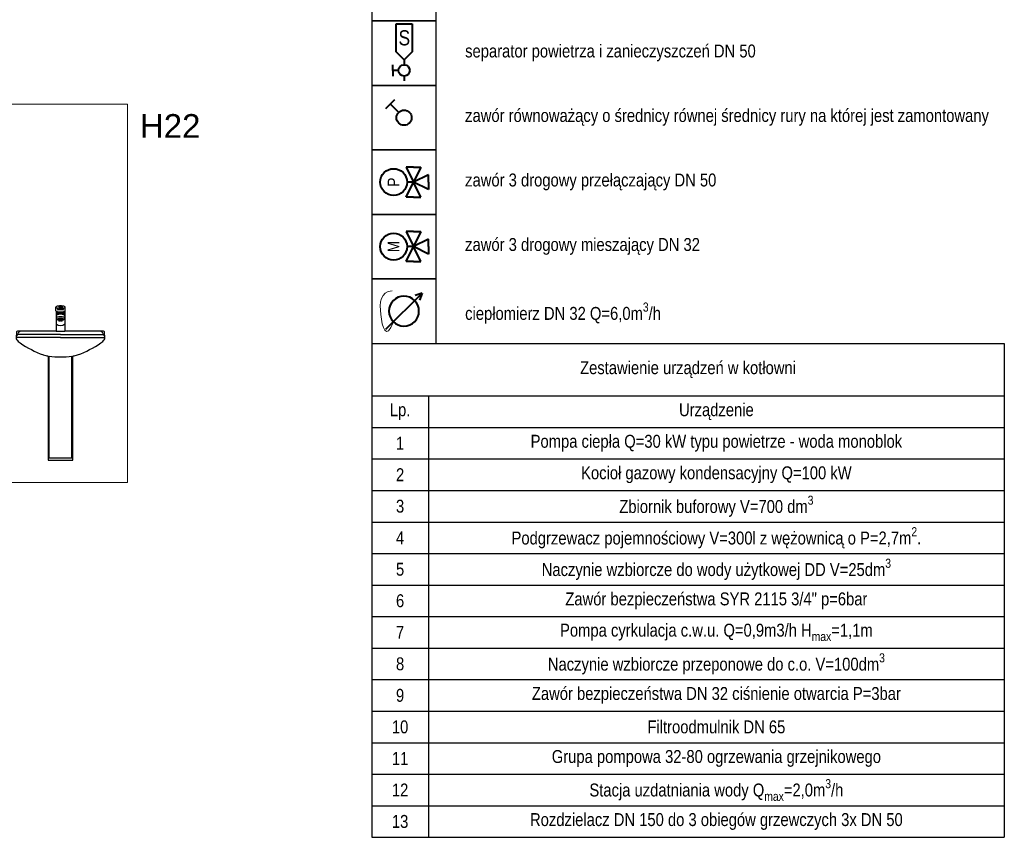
# Model space of a CAD drawing. Header units: centimetres. Extents: x 22052 to 56535, y 76485 to 78519.
# Tile 234 of 235: x 55612 to 56528, y 76633 to 77394. Entities that reach past the tile are written whole.
import ezdxf
from ezdxf.enums import TextEntityAlignment as Align
from ezdxf.lldxf.tags import DXFTag

# ---------------------------------------------------------------- set-up
doc = ezdxf.new("R2010")
doc.units = ezdxf.units.CM
for name, color, linetype, lineweight in [('2DH_PRO_zw', 250, 'Continuous', 15), ('Gruba', 7, 'Continuous', 40), ('IS_Opis', 250, 'Continuous', 9), ('IS_Powrót', 5, 'DASH', 40), ('IS_Zimna_woda', 5, 'SOLID', 40)]:
    doc.layers.add(name, color=color, linetype=linetype, lineweight=lineweight)
doc.layers.add('ACQUA CALDA SANITARIA', color=7, linetype='Continuous')
doc.layers.add('SCRITTE', color=7, linetype='Continuous')
doc.styles.add('styl1', font='ARIALN.TTF')
tags = doc.linetypes.add('DASH', pattern=[15, 10, -5]).pattern_tags.tags
tags[6:7] = [DXFTag(74, 4), DXFTag(75, 0), DXFTag(340, '0'), DXFTag(46, 0.0), DXFTag(50, 0.0), DXFTag(44, 0.0), DXFTag(45, 0.0)]
tags[4:5] = [DXFTag(74, 4), DXFTag(75, 0), DXFTag(340, '0'), DXFTag(46, 0.0), DXFTag(50, 0.0), DXFTag(44, 0.0), DXFTag(45, 0.0)]
tags = doc.linetypes.add('SOLID', pattern=[10, 10, 0]).pattern_tags.tags
tags[6:7] = [DXFTag(74, 4), DXFTag(75, 0), DXFTag(340, '0'), DXFTag(46, 0.0), DXFTag(50, 0.0), DXFTag(44, 0.0), DXFTag(45, 0.0)]
tags[4:5] = [DXFTag(74, 4), DXFTag(75, 0), DXFTag(340, '0'), DXFTag(46, 0.0), DXFTag(50, 0.0), DXFTag(44, 0.0), DXFTag(45, 0.0)]

# ---------------------------------------------------------------- blocks, each defined once
blk = doc.blocks.new('sanitari')
at = {"layer": 'ACQUA CALDA SANITARIA'}
for p, q in [((16575.45, 2945.54), (16577.77, 2945.54)), ((16585.27, 2945.54), (16607.5, 2945.54)), ((16578.03, 2942.32), (16575.45, 2942.32)), ((16576.1, 2942.32), (16576.1, 2874.03)), ((16577.21, 2874.03), (16577.21, 2942.32)), ((16607.14, 2942.32), (16585.44, 2942.32)), ((16590.36, 2876.89), (16590.36, 2942.32)), ((16591.85, 2876.89), (16591.85, 2942.32)), ((16600.84, 2913.62), (16600.84, 2942.32)), ((16601.53, 2913.79), (16601.53, 2942.32)), ((16602.18, 2913.79), (16602.18, 2942.32)), ((16602.72, 2913.65), (16602.72, 2942.32)), ((16606.67, 2876.89), (16606.67, 2942.32)), ((16584.09, 2916.22), (16583.65, 2914.58)), ((16583.16, 2912.78), (16581.54, 2906.76)), ((16600.17, 2912.64), (16600.1, 2911.77)), ((16600.1, 2911.77), (16600.31, 2911.02)), ((16600.53, 2913.31), (16600.17, 2912.64)), ((16601.02, 2913.79), (16600.53, 2913.31)), ((16600.71, 2912.64), (16600.65, 2911.77)), ((16600.65, 2911.77), (16600.85, 2911.02)), ((16601.07, 2913.31), (16600.71, 2912.64)), ((16600.84, 2911.04), (16600.84, 2912.88)), ((16601.02, 2913.79), (16601.56, 2913.79)), ((16601.56, 2913.79), (16601.07, 2913.31)), ((16601.53, 2910.25), (16601.53, 2913.76)), ((16602.05, 2913.79), (16602.53, 2913.3)), ((16602.05, 2913.79), (16602.59, 2913.79)), ((16602.18, 2910.33), (16602.18, 2913.66)), ((16602.53, 2913.3), (16602.86, 2912.65)), ((16602.59, 2913.79), (16603.07, 2913.3)), ((16602.72, 2911), (16602.72, 2912.92)), ((16602.94, 2911.76), (16602.73, 2911.01)), ((16602.86, 2912.65), (16602.94, 2911.76)), ((16603.07, 2913.3), (16603.41, 2912.65)), ((16603.48, 2911.76), (16603.27, 2911.01)), ((16603.41, 2912.65), (16603.48, 2911.76)), ((16600.31, 2911.02), (16600.63, 2910.55)), ((16600.63, 2910.55), (16601.05, 2910.19)), ((16600.84, 2876.89), (16600.84, 2910.37)), ((16600.85, 2911.02), (16601.17, 2910.55)), ((16601.05, 2910.19), (16601.6, 2910.19)), ((16601.17, 2910.55), (16601.6, 2910.19)), ((16601.53, 2876.89), (16601.53, 2910.19)), ((16602.39, 2910.54), (16602.03, 2910.19)), ((16602.03, 2910.19), (16602.57, 2910.19)), ((16602.18, 2876.89), (16602.18, 2910.19)), ((16602.73, 2911.01), (16602.39, 2910.54)), ((16602.93, 2910.54), (16602.57, 2910.19)), ((16602.72, 2876.89), (16602.72, 2910.34)), ((16603.27, 2911.01), (16602.93, 2910.54)), ((16620.61, 2905.11), (16620.61, 2905.96)), ((16620.68, 2904.95), (16620.68, 2904.65)), ((16621.03, 2905.4), (16621.03, 2905.59)), ((16622.22, 2905.29), (16621.14, 2905.29)), ((16621.31, 2906.03), (16621.31, 2905.96)), ((16621.31, 2905.96), (16621.31, 2905.66)), ((16622.05, 2906.03), (16622.05, 2905.96)), ((16622.05, 2905.96), (16622.05, 2905.66)), ((16622.33, 2905.59), (16622.33, 2905.4)), ((16622.68, 2904.95), (16622.68, 2904.65)), ((16622.75, 2905.11), (16622.75, 2905.96)), ((16620.65, 2904.65), (16620.65, 2900.35)), ((16621.26, 2903.14), (16621.26, 2902.86)), ((16621.68, 2904.38), (16621.68, 2904.42)), ((16622.11, 2903.14), (16622.11, 2902.86)), ((16622.71, 2904.65), (16622.71, 2900.35)), ((16620.65, 2900.35), (16611.78, 2900.35)), ((16620.65, 2900.35), (16622.71, 2900.35)), ((16631.58, 2900.35), (16622.71, 2900.35)), ((16611.45, 2900.04), (16611.33, 2898.86)), ((16621.68, 2898.86), (16611.38, 2898.86)), ((16621.68, 2899.63), (16611.79, 2899.63)), ((16621.68, 2899.63), (16631.57, 2899.63)), ((16621.68, 2898.86), (16632.01, 2898.86)), ((16632.03, 2898.86), (16631.91, 2900.04)), ((16618.82, 2894.59), (16618.82, 2870.38)), ((16619.02, 2870.93), (16619.02, 2894.56)), ((16624.34, 2870.93), (16624.34, 2894.56)), ((16624.54, 2870.38), (16624.54, 2894.59)), ((16580.25, 2887.98), (16579.92, 2888.68)), ((16580.01, 2890.32), (16588.32, 2890.36)), ((16588.59, 2888.85), (16588.13, 2887.99)), ((16588.32, 2890.36), (16588.53, 2889.96)), ((16588.53, 2889.96), (16588.69, 2889.41)), ((16588.69, 2889.41), (16588.59, 2888.85)), ((16580.96, 2887.09), (16580.25, 2887.98)), ((16581.7, 2886.38), (16580.96, 2887.09)), ((16582.38, 2885.79), (16581.7, 2886.38)), ((16586.87, 2886.75), (16585.95, 2885.95)), ((16587.73, 2887.48), (16586.87, 2886.75)), ((16588.13, 2887.99), (16587.73, 2887.48)), ((16583.12, 2885.46), (16582.38, 2885.79)), ((16583.85, 2885.18), (16583.12, 2885.46)), ((16584.29, 2885.18), (16583.85, 2885.18)), ((16584.72, 2885.27), (16584.29, 2885.18)), ((16585.33, 2885.58), (16584.72, 2885.27)), ((16585.95, 2885.95), (16585.33, 2885.58)), ((16577.21, 2876.89), (16607.14, 2876.89)), ((16607.14, 2874.03), (16575.45, 2874.03)), ((16618.82, 2870.38), (16624.54, 2870.38)), ((16619.02, 2870.93), (16624.34, 2870.93))]:
    blk.add_line(p, q, dxfattribs=at)
at = {"layer": 'ACQUA CALDA SANITARIA', "lineweight": 13}
blk.add_lwpolyline([(16570.63, 2953.18), (16637.25, 2953.18), (16637.25, 2865.16), (16570.63, 2865.16)], close=True, dxfattribs=at)
at = {"layer": 'ACQUA CALDA SANITARIA'}
blk.add_lwpolyline([(16607.5, 2945.54), (16607.5, 2942.69), (16607.14, 2942.32), (16607.14, 2874.03), (16607.5, 2874.03), (16607.5, 2870.38), (16575.45, 2870.38), (16575.45, 2948.21), (16591.74, 2948.21), (16608.03, 2948.21), (16608.03, 2945.54)], close=True, dxfattribs=at)
for points in [[(16579.39, 2945.96), (16578.99, 2946.01), (16578.42, 2946.08), (16577.8, 2946.02), (16577.72, 2945.79), (16577.8, 2945.53), (16578.09, 2944.49), (16578.46, 2943.04), (16579.02, 2940.56), (16579.39, 2938.82), (16579.68, 2937.1)], [(16585.62, 2943.64), (16585.78, 2944.56), (16585.68, 2945.19), (16585.21, 2945.59), (16583.29, 2946.15), (16582.53, 2946.25), (16581.44, 2946.21), (16579.78, 2946.05), (16578.39, 2945.75), (16578.46, 2945.52), (16578.72, 2944.49), (16579.12, 2943.63), (16579.82, 2942.84), (16580.44, 2942.51), (16580.97, 2942.25), (16581.64, 2942.05), (16582.2, 2942.05), (16582.53, 2942.13)], [(16580.79, 2942.34), (16581.24, 2944.13), (16582.13, 2945.38), (16582.9, 2945.61), (16583.96, 2945.68), (16585.21, 2945.59)], [(16585.7, 2944.1), (16585.66, 2944.1), (16584.58, 2944.7), (16583.58, 2944.58), (16583.26, 2944.42), (16583.06, 2944.02), (16582.86, 2943.3), (16582.82, 2942.82), (16582.82, 2942.38), (16582.86, 2942.11), (16584.06, 2941.63), (16584.39, 2941.63)], [(16583.51, 2941.81), (16584.4, 2935.22), (16585.39, 2928.8), (16586.13, 2920.27), (16586.62, 2913.85), (16586.75, 2906.44), (16586.75, 2898.23), (16586.75, 2890.35)], [(16584.54, 2934.29), (16579.71, 2935.56)], [(16582.54, 2934.03), (16581.24, 2931.06)], [(16582.54, 2934.03), (16582.74, 2934.27), (16583.14, 2934.27), (16583.59, 2933.74)], [(16582.82, 2933.14), (16582.86, 2933.16), (16582.94, 2933.17), (16583.03, 2933.08), (16583.09, 2932.9), (16583.15, 2932.61), (16583.14, 2932.35), (16583.1, 2932.11), (16583.04, 2931.99), (16582.98, 2931.96), (16582.87, 2931.97), (16582.8, 2932.06)], [(16583.59, 2933.74), (16584.72, 2930.64)], [(16581.18, 2930.19), (16581.24, 2931.06)], [(16581.23, 2929.76), (16581.18, 2930.19)], [(16581.74, 2931.15), (16581.8, 2931.18), (16581.91, 2931.19), (16582.03, 2931.07), (16582.13, 2930.81), (16582.22, 2930.38), (16582.2, 2930.01), (16582.14, 2929.67), (16582.05, 2929.49), (16581.97, 2929.44), (16581.81, 2929.47), (16581.7, 2929.59)], [(16583.7, 2931.48), (16583.74, 2931.5), (16583.82, 2931.51), (16583.91, 2931.42), (16583.97, 2931.24), (16584.03, 2930.94), (16584.02, 2930.69), (16583.98, 2930.45), (16583.92, 2930.33), (16583.86, 2930.3), (16583.75, 2930.31), (16583.68, 2930.4)], [(16584.72, 2930.64), (16584.88, 2929.84), (16584.84, 2929.11), (16584.29, 2928.9)], [(16581.64, 2929.12), (16581.41, 2929.35), (16581.23, 2929.76)], [(16584.29, 2928.9), (16581.64, 2929.12)], [(16582.7, 2926.33), (16582.78, 2926.37), (16582.91, 2926.38), (16583.07, 2926.23), (16583.19, 2925.9), (16583.3, 2925.37), (16583.27, 2924.92), (16583.2, 2924.49), (16583.09, 2924.26), (16582.98, 2924.21), (16582.79, 2924.24), (16582.65, 2924.39)], [(16584.44, 2926.36), (16584.52, 2926.41), (16584.65, 2926.42), (16584.81, 2926.26), (16584.93, 2925.94), (16585.04, 2925.4), (16585.02, 2924.95), (16584.94, 2924.52), (16584.83, 2924.3), (16584.73, 2924.24), (16584.53, 2924.27), (16584.39, 2924.42)], [(16584.58, 2920.83), (16584.57, 2920.78), (16584.49, 2920.3), (16584.36, 2920.04), (16584.25, 2919.98), (16584.03, 2920.01), (16583.88, 2920.19)], [(16583.93, 2922.37), (16584.01, 2922.42), (16584.16, 2922.43), (16584.34, 2922.26), (16584.48, 2921.89), (16584.56, 2921.49)], [(16584.35, 2921.53), (16584.78, 2921.45), (16584.87, 2921.24), (16584.84, 2921.02), (16584.75, 2920.85), (16584.62, 2920.81), (16584.33, 2920.91)], [(16582.34, 2915.65), (16582.44, 2915.71), (16582.61, 2915.73), (16582.81, 2915.53), (16582.96, 2915.11), (16583.1, 2914.43), (16583.07, 2913.85), (16582.98, 2913.3), (16582.83, 2913.01), (16582.7, 2912.94), (16582.46, 2912.98), (16582.28, 2913.17)], [(16584.83, 2915.87), (16584.93, 2915.93), (16585.1, 2915.94), (16585.3, 2915.75), (16585.46, 2915.33), (16585.6, 2914.64), (16585.57, 2914.07), (16585.47, 2913.51), (16585.33, 2913.22), (16585.2, 2913.15), (16584.95, 2913.19), (16584.77, 2913.39)], [(16582.97, 2908.44), (16583.03, 2908.45), (16583.12, 2908.42), (16583.18, 2908.28), (16583.17, 2908.04), (16583.1, 2907.66), (16582.97, 2907.38), (16582.81, 2907.12), (16582.67, 2907.01), (16582.59, 2907), (16582.48, 2907.07), (16582.43, 2907.2)], [(16585.88, 2908.06), (16585.94, 2908.07), (16586.03, 2908.04), (16586.09, 2907.9), (16586.08, 2907.66), (16586.01, 2907.29), (16585.88, 2907), (16585.72, 2906.75), (16585.59, 2906.63), (16585.51, 2906.62), (16585.39, 2906.69), (16585.34, 2906.83)], [(16580.75, 2899.74), (16580.8, 2899.76), (16580.9, 2899.75), (16580.99, 2899.63), (16581.03, 2899.39), (16581.03, 2899.01), (16580.96, 2898.71), (16580.86, 2898.42), (16580.75, 2898.28), (16580.67, 2898.26), (16580.54, 2898.3), (16580.47, 2898.42)], [(16583.52, 2899.64), (16583.58, 2899.66), (16583.67, 2899.65), (16583.76, 2899.52), (16583.8, 2899.29), (16583.81, 2898.91), (16583.74, 2898.6), (16583.63, 2898.32), (16583.53, 2898.18), (16583.45, 2898.15), (16583.32, 2898.2), (16583.25, 2898.32)], [(16579.91, 2888.74), (16580.5, 2886.79), (16581.5, 2884.31), (16582.5, 2882.12), (16582.86, 2881.4), (16583.26, 2880.96), (16583.74, 2880.92), (16584.14, 2881.08), (16584.74, 2881.88), (16585.1, 2882.84), (16585.74, 2884.51), (16586.45, 2886.38)], [(16588.63, 2889.61), (16587.95, 2889.54), (16584.01, 2889.51), (16583.18, 2889.61), (16580.47, 2889.94)], [(16586.45, 2886.38), (16586.18, 2881.44), (16585.86, 2878.5), (16585.55, 2877.99), (16584.78, 2877.74), (16582.86, 2877.74), (16577.21, 2878.08)]]:
    blk.add_lwpolyline(points, dxfattribs=at)
for centre, radius, start, end in [((16144.24, 2908.1), 435.14, 356.097, 4.9529), ((16603.62, 2930.49), 24.45, 168.0121, 184.6197), ((16581.36, 2932.04), 3.9, 75.2073, 115.0997), ((16581.97, 2932.92), 2.91, 28.1061, 82.416), ((16581.41, 2917.27), 11.45, 69.2673, 100.8402), ((16348.25, 2905.67), 234.12, 2.331, 5.5954), ((16584.48, 2919.68), 0.301, 164.2904, 42.879), ((16584.78, 2916.03), 0.715, 23.8698, 164.9543), ((16348.25, 2905.67), 234.12, 1.1916, 1.8581), ((16628.03, 2892.65), 43.84, 160.359, 183.0182), ((16651.45, 2887.97), 72.39, 164.9543, 177.2128), ((16620.7, 2905.96), 0.0948, 122.0017, 180), ((16620.7, 2905.96), 0.0948, 180, 237.9983), ((16620.7, 2905.11), 0.0909, 176.9832, 180), ((16620.7, 2905.11), 0.0909, 180, 238.7191), ((16621.16, 2905.22), 0.964, 104.5123, 122.0017), ((16621.16, 2906.69), 0.964, 237.9983, 253.8563), ((16621.16, 2905.87), 0.982, 238.7191, 255.8744), ((16620.74, 2904.65), 0.0921, 126.7807, 180), ((16621.68, 2904.47), 1.11, 151.3411, 154.1581), ((16620.78, 2904.97), 0.0917, 180, 237.3404), ((16621.21, 2905.63), 0.883, 237.3404, 255.1306), ((16620.84, 2905.59), 0.185, 0, 73.8563), ((16621.47, 2904.02), 2.2, 96.1198, 104.5123), ((16621.47, 2907.11), 2.26, 255.8744, 264.049), ((16621.5, 2906.72), 2, 255.1306, 263.724), ((16621.14, 2905.4), 0.111, 180, 270), ((16621.47, 2907.68), 2.26, 259.7773, 264.049), ((16621.68, 2902.1), 4.14, 90, 96.1198), ((16621.68, 2909.67), 4.25, 264.049, 270), ((16621.68, 2909.09), 4.25, 264.049, 270), ((16621.69, 2908.45), 3.75, 263.724, 270), ((16621.34, 2906.03), 0.0329, 122.1163, 180), ((16621.68, 2910.19), 4.25, 265.0167, 270), ((16621.68, 2910.12), 4.25, 265.0167, 270), ((16621.42, 2905.66), 0.111, 180, 266.4205), ((16621.5, 2905.78), 0.331, 104.5742, 122.1163), ((16621.68, 2909.8), 4.25, 266.4205, 270), ((16621.61, 2905.37), 0.756, 96.1468, 104.5742), ((16621.68, 2904.71), 1.42, 90, 96.1468), ((16621.67, 2908.45), 3.75, 270, 276.276), ((16621.68, 2902.1), 4.14, 83.8802, 90), ((16621.68, 2904.71), 1.42, 83.8532, 90), ((16621.68, 2910.19), 4.25, 270, 274.9833), ((16621.68, 2910.12), 4.25, 270, 274.9833), ((16621.68, 2909.8), 4.25, 270, 273.5795), ((16621.68, 2909.67), 4.25, 270, 275.951), ((16621.68, 2909.09), 4.25, 270, 275.951), ((16621.75, 2905.37), 0.756, 75.4258, 83.8532), ((16621.86, 2905.78), 0.331, 57.8837, 75.4258), ((16621.94, 2905.66), 0.111, 273.5795, 0), ((16622.02, 2906.03), 0.0329, 0, 57.8837), ((16621.86, 2906.72), 2, 276.276, 284.8694), ((16621.89, 2904.02), 2.2, 75.4877, 83.8802), ((16621.89, 2907.68), 2.26, 275.951, 280.2227), ((16621.89, 2907.11), 2.26, 275.951, 284.1256), ((16622.22, 2905.4), 0.111, 270, 360), ((16622.52, 2905.59), 0.185, 106.1437, 180), ((16622.15, 2905.63), 0.883, 284.8694, 302.6596), ((16622.2, 2905.22), 0.964, 57.9983, 75.4877), ((16622.2, 2905.87), 0.982, 284.1256, 301.2809), ((16622.2, 2906.69), 0.964, 286.1437, 302.0017), ((16622.58, 2904.97), 0.0917, 302.6596, 0), ((16621.68, 2904.47), 1.11, 25.8419, 28.6589), ((16622.62, 2904.65), 0.0921, 360, 53.2193), ((16622.66, 2905.96), 0.0948, 360, 57.9983), ((16622.66, 2905.96), 0.0948, 302.0017, 0), ((16622.66, 2905.11), 0.0909, 301.2809, 0), ((16622.66, 2905.11), 0.0909, 0, 3.0168), ((16620.74, 2904.65), 0.0921, 180, 237.8952), ((16621.02, 2903.84), 0.37, 103.7194, 180), ((16621.02, 2903.27), 0.37, 103.7194, 180), ((16621.68, 2904.45), 1.57, 228.7898, 254.3007), ((16621.06, 2904.64), 0.414, 199.1592, 240.0948), ((16620.76, 2904.65), 0.0752, 180, 240.6972), ((16621.18, 2905.36), 0.928, 237.8952, 255.432), ((16621.68, 2904.59), 1.57, 231.5492, 243.802), ((16621.19, 2905.43), 0.965, 240.6972, 256.9128), ((16621.68, 2901.12), 3.17, 76.2806, 103.7194), ((16621.68, 2900.55), 3.17, 76.2806, 103.7194), ((16621.48, 2906.51), 2.12, 255.432, 263.8559), ((16621.49, 2906.69), 2.26, 256.9128, 264.4998), ((16621.11, 2903.14), 0.0777, 127.2408, 180), ((16621.11, 2903.14), 0.0777, 180, 232.7592), ((16621.38, 2902.79), 0.521, 107.4777, 127.2408), ((16621.38, 2903.49), 0.521, 232.7592, 252.5223), ((16621.56, 2902.21), 1.12, 97.4308, 107.4777), ((16621.56, 2904.07), 1.12, 252.5223, 254.2426), ((16621.68, 2908.36), 3.98, 263.8559, 270), ((16621.3, 2903.14), 0.0495, 126.7242, 180), ((16621.3, 2902.86), 0.0495, 126.7242, 180), ((16621.3, 2902.86), 0.0495, 180, 233.2758), ((16621.68, 2908.71), 4.29, 264.4998, 270), ((16621.48, 2902.9), 0.345, 107.172, 126.7242), ((16621.48, 2902.62), 0.345, 107.172, 126.7242), ((16621.48, 2903.1), 0.345, 233.2758, 252.828), ((16621.6, 2902.52), 0.75, 97.2941, 107.172), ((16621.6, 2902.24), 0.75, 97.2941, 107.172), ((16621.6, 2903.48), 0.75, 252.828, 262.7059), ((16621.68, 2901.29), 2.05, 90, 97.4308), ((16621.68, 2901.9), 1.37, 90, 97.2941), ((16621.68, 2901.62), 1.37, 90, 97.2941), ((16621.68, 2904.1), 1.37, 262.7059, 270), ((16621.68, 2908.71), 4.29, 270, 275.5002), ((16621.68, 2908.36), 3.98, 270, 276.1441), ((16621.68, 2901.29), 2.05, 82.5692, 90), ((16621.68, 2901.9), 1.37, 82.7059, 90), ((16621.68, 2901.62), 1.37, 82.7059, 90), ((16621.68, 2904.1), 1.37, 270, 277.2941), ((16621.76, 2902.52), 0.75, 72.828, 82.7059), ((16621.76, 2902.24), 0.75, 72.828, 82.7059), ((16621.76, 2903.48), 0.75, 277.2941, 287.172), ((16621.8, 2902.21), 1.12, 72.5223, 82.5692), ((16621.88, 2902.9), 0.345, 53.2758, 72.828), ((16621.88, 2902.62), 0.345, 53.2758, 72.828), ((16621.88, 2903.1), 0.345, 287.172, 306.7242), ((16621.88, 2906.69), 2.26, 275.5002, 283.0872), ((16622.06, 2903.14), 0.0495, 360, 53.2758), ((16622.06, 2902.86), 0.0495, 360, 53.2758), ((16622.06, 2902.86), 0.0495, 306.7242, 0), ((16621.88, 2906.51), 2.12, 276.1441, 284.568), ((16621.68, 2904.45), 1.57, 285.6993, 294.3157), ((16621.8, 2904.07), 1.12, 285.7574, 287.4777), ((16621.98, 2902.79), 0.521, 52.7592, 72.5223), ((16621.98, 2903.49), 0.521, 287.4777, 307.2408), ((16622.25, 2903.14), 0.0777, 0, 52.7592), ((16622.25, 2903.14), 0.0777, 307.2408, 0), ((16621.68, 2904.45), 1.57, 294.3157, 311.2102), ((16621.68, 2904.59), 1.57, 296.198, 308.4508), ((16622.17, 2905.43), 0.965, 283.0872, 299.3028), ((16622.18, 2905.36), 0.928, 284.568, 302.1048), ((16622.35, 2903.84), 0.37, 0, 76.2806), ((16622.35, 2903.27), 0.37, 0, 76.2806), ((16622.3, 2904.64), 0.414, 299.9052, 340.8408), ((16622.6, 2904.65), 0.0752, 299.3028, 0), ((16622.62, 2904.65), 0.0921, 302.1048, 0), ((16611.74, 2900.07), 0.288, 81.8118, 184.6538), ((16612.43, 2899.76), 0.578, 91.6658, 172.8846), ((16621.68, 2903.23), 1.57, 228.7898, 311.2102), ((16630.93, 2899.76), 0.578, 7.1154, 88.3342), ((16631.62, 2900.07), 0.288, 355.3462, 98.1882), ((16612.08, 2898.84), 0.749, 178.6323, 218.1999), ((16612.08, 2898.91), 0.703, 127.6407, 184.6144), ((16613.6, 2899.87), 2.58, 215.4781, 239.6253), ((16611.3, 2899.91), 0.562, 307.6126, 351.6721), ((16629.76, 2899.87), 2.58, 300.3747, 324.5219), ((16632.06, 2899.91), 0.562, 188.3279, 232.3874), ((16631.29, 2898.89), 0.722, 357.5227, 53.7299), ((16631.16, 2898.88), 0.864, 324.5219, 358.6459), ((16625.68, 2917), 23.54, 235.3358, 250.1597), ((16617.68, 2917), 23.54, 289.8403, 304.6642), ((16620.99, 2906.06), 11.67, 253.5521, 259.2652), ((16620.99, 2906.06), 11.67, 260.2606, 273.3701), ((16622.37, 2906.06), 11.67, 266.6299, 279.7394), ((16622.37, 2906.06), 11.67, 280.7348, 286.4479), ((16580.22, 2891.45), 1.07, 177.9616, 256.1709), ((16580.89, 2889.47), 1.23, 136.0015, 216.3205), ((16576.34, 2890.82), 7.38, 323.2746, 347.5864), ((16578.74, 2878.37), 0.383, 163.1922, 268.8667)]:
    blk.add_arc(centre, radius, start, end, dxfattribs=at)
at = {"layer": 'ACQUA CALDA SANITARIA', "extrusion": (0, 0, -1)}
for centre, major_axis, ratio, start_param, end_param in [((16583.94, 2943.57), (1.2, 1.66), 0.573156, 2.489608, 7.094213), ((16584.39, 2921.25), (0.02, 1.54), 0.448685, 3.405331, 8.93044), ((16584.34, 2921.22), (0.007, 0.306), 0.606753, 3.141593, 6.479681)]:
    blk.add_ellipse(centre, major_axis=major_axis, ratio=ratio, start_param=start_param, end_param=end_param, dxfattribs=at)
for centre, major_axis, ratio in [((16584.91, 2942.68), (0.64, 1.01), 0.533749), ((16584.91, 2942.68), (0.452, 0.705), 0.533749), ((16583.02, 2932.57), (0.004, 0.152), 0.606753), ((16583.05, 2932.59), (0.012, 0.763), 0.448685), ((16582.07, 2930.35), (0.02, 1.1), 0.448685), ((16582.03, 2930.33), (0.005, 0.218), 0.606753), ((16583.93, 2930.92), (0.012, 0.763), 0.448685), ((16583.91, 2930.91), (0.004, 0.152), 0.606753), ((16583.07, 2925.31), (0.006, 0.272), 0.606753), ((16583.11, 2925.33), (0.02, 1.37), 0.448685), ((16584.81, 2925.34), (0.006, 0.272), 0.606753), ((16584.85, 2925.37), (0.02, 1.37), 0.448685), ((16582.86, 2914.38), (0.03, 1.75), 0.448685), ((16585.36, 2914.6), (0.03, 1.75), 0.448685), ((16582.81, 2914.35), (0.008, 0.348), 0.606753), ((16585.3, 2914.57), (0.008, 0.348), 0.606753), ((16582.97, 2907.69), (0.374, 0.874), 0.448685), ((16582.94, 2907.69), (0.076, 0.173), 0.606753), ((16585.88, 2907.31), (0.374, 0.874), 0.448685), ((16585.85, 2907.31), (0.076, 0.173), 0.606753), ((16580.9, 2899.01), (0.188, 0.932), 0.448685), ((16580.87, 2899), (0.039, 0.185), 0.606753), ((16583.68, 2898.91), (0.188, 0.932), 0.448685), ((16583.64, 2898.89), (0.039, 0.185), 0.606753), ((16586.44, 2886.98), (0.523, 0.599), 0.36133), ((16584.44, 2883.7), (0.06, 0.897), 0.554766)]:
    blk.add_ellipse(centre, major_axis=major_axis, ratio=ratio, dxfattribs=at)
at = {"layer": 'ACQUA CALDA SANITARIA'}
blk.add_open_spline([(16584.49, 2884.47), (16584.51, 2884.47), (16584.54, 2884.47), (16584.59, 2884.44), (16584.62, 2884.42), (16584.7, 2884.32), (16584.75, 2884.21), (16584.82, 2883.95), (16584.83, 2883.81), (16584.81, 2883.53), (16584.78, 2883.4), (16584.68, 2883.15), (16584.61, 2883.04), (16584.52, 2882.96), (16584.49, 2882.94), (16584.43, 2882.92), (16584.41, 2882.92), (16584.37, 2882.92), (16584.34, 2882.93), (16584.29, 2882.95), (16584.26, 2882.98), (16584.18, 2883.07), (16584.12, 2883.18), (16584.06, 2883.44), (16584.05, 2883.58), (16584.07, 2883.86), (16584.1, 2884), (16584.19, 2884.25), (16584.26, 2884.35), (16584.36, 2884.43), (16584.39, 2884.45), (16584.45, 2884.47), (16584.47, 2884.48), (16584.49, 2884.47)], degree=3, knots=[0, 0, 0, 0, 0.261799, 0.261799, 0.523599, 0.523599, 1.047198, 1.047198, 1.570796, 1.570796, 2.094395, 2.094395, 2.617994, 2.617994, 2.879793, 2.879793, 3.141593, 3.141593, 3.403392, 3.403392, 3.665191, 3.665191, 4.18879, 4.18879, 4.712389, 4.712389, 5.235988, 5.235988, 5.759587, 5.759587, 6.021386, 6.021386, 6.283185, 6.283185, 6.283185, 6.283185], dxfattribs=at)
at = {"layer": 'SCRITTE', "insert": (16664.42, 2948.09), "char_height": 5.5, "width": 48.5368, "attachment_point": 5}
blk.add_mtext('\\pxql;{\\fArial|b0|i0|c0|p34;H22}', dxfattribs=at)
blk = doc.blocks.new('*T897')
at = {"layer": 'IS_Opis', "color": 0, "linetype": 'ByBlock', "lineweight": -2, "transparency": 16777216}
for p, q in [((0, 0), (588.69, 0)), ((0, 0), (0, -459.41)), ((588.69, 0), (588.69, -459.41)), ((0, -48.86), (588.69, -48.86)), ((52.79, -48.86), (52.79, -459.41)), ((0, -78.18), (588.69, -78.18)), ((0, -107.51), (588.69, -107.51)), ((0, -136.83), (588.69, -136.83)), ((0, -166.16), (588.69, -166.16)), ((0, -195.48), (588.69, -195.48)), ((0, -224.81), (588.69, -224.81)), ((0, -254.13), (588.69, -254.13)), ((0, -283.46), (588.69, -283.46)), ((0, -312.78), (588.69, -312.78)), ((0, -342.11), (588.69, -342.11)), ((0, -371.43), (588.69, -371.43)), ((0, -400.76), (588.69, -400.76)), ((0, -430.08), (588.69, -430.08)), ((0, -459.41), (588.69, -459.41))]:
    blk.add_line(p, q, dxfattribs=at)
at = {"layer": 'IS_Opis', "color": 0, "transparency": 16777216, "char_height": 12, "attachment_point": 5, "style": 'styl1'}
for s, insert, width in [('Zestawienie urządzeń w kotłowni', (294.35, -24.43), 575.3689), ('Lp.', (26.4, -63.52), 39.4699), ('1', (26.4, -92.85), 39.4699), ('\\A1;{\\C256;\\c0;Pompa ciepła Q=30 kW typu powietrze - woda monoblok}', (320.74, -92.85), 522.5741), ('2', (26.4, -122.17), 39.4699), ('\\A1;Kocioł gazowy kondensacyjny Q=100 kW', (320.74, -122.17), 522.5741), ('3', (26.4, -151.49), 39.4699), ('\\A1;{\\C256;\\c0;Zbiornik buforowy V=700 dm\\H0.7x;\\S3^ ;}', (320.74, -151.49), 522.5741), ('4', (26.4, -180.82), 39.4699), ('\\A1;{\\C256;\\c0;Podgrzewacz pojemnościowy V=300l z wężownicą o P=2,7m\\H0.7x;\\S2^ ;\\H1.42857x;.}', (320.74, -180.82), 522.5741), ('\\A1;{\\C256;Naczynie wzbiorcze do wody użytkowej DD V=25dm\\H0.7x;\\S3^ ;}', (320.74, -210.14), 522.5741), ('5', (26.4, -210.14), 39.4699), ('6', (26.4, -239.47), 39.4699), ('Zawór bezpieczeństwa SYR 2115 3/4" p=6bar', (320.74, -239.47), 522.5741), ('7', (26.4, -268.79), 39.4699), ('\\A1;Pompa cyrkulacja c.w.u. Q=0,9m3/h H{\\H0.7x;\\S^ max;}=1,1m', (320.74, -268.79), 522.5741), ('8', (26.4, -298.12), 39.4699), ('\\A1;{\\C256;\\c0;Naczynie wzbiorcze przeponowe do c.o. V=100dm\\H0.7x;\\S3^ ;}', (320.74, -298.12), 522.5741), ('9', (26.4, -327.44), 39.4699), ('\\A1;{\\C256;\\c0;Zawór bezpieczeństwa DN 32 ciśnienie otwarcia P=3bar}', (320.74, -327.44), 522.5741), ('10', (26.4, -356.77), 39.4699), ('\\A1;{\\C256;\\c0;Filtroodmulnik DN 65}', (320.74, -356.77), 522.5741), ('11', (26.4, -386.09), 39.4699), ('\\A1;{\\C256;\\c0;Grupa pompowa 32-80 ogrzewania grzejnikowego}', (320.74, -386.09), 522.5741), ('12', (26.4, -415.42), 39.4699), ('\\A1;{\\C256;\\c0;Stacja uzdatniania wody Q\\H0.7x;\\S^ max;\\H1.42857x;=2,0m\\H0.7x;\\S3^ ;\\H1.42857x;/h}', (320.74, -415.42), 522.5741), ('13', (26.4, -444.74), 39.4699), ('Rozdzielacz DN 150 do 3 obiegów grzewczych 3x DN 50 ', (320.74, -444.74), 522.5741)]:
    blk.add_mtext(s, dxfattribs=dict(at, insert=insert, width=width))
at = {"layer": 'IS_Opis', "color": 0, "transparency": 16777216, "insert": (320.74, -63.52), "char_height": 12, "width": 522.5741, "attachment_point": 5}
blk.add_mtext('{\\fArial Narrow|b0|i0|c238|p34;Urządzenie}', dxfattribs=at)
blk = doc.blocks.new('Zaworek')
at = {"layer": 'IS_Zimna_woda', "color": 18, "true_color": 0x000000}
for p, q in [((2, 0), (5.15, 0)), ((5.15, 1.72), (5.15, -1.72))]:
    blk.add_line(p, q, dxfattribs=at)
blk.add_circle((0, 0), 2, dxfattribs=at)
blk = doc.blocks.new('zaworppp')
at = {"layer": 'Gruba'}
for p, q in [((45479.86, 7300.58), (45472.98, 7300.58)), ((45472.98, 7300.58), (45479.86, 7286.6)), ((45479.86, 7300.58), (45486.74, 7300.58)), ((45486.74, 7300.58), (45479.86, 7286.6)), ((45465.89, 7286.6), (45465.89, 7293.48)), ((45465.89, 7293.48), (45479.86, 7286.6)), ((45465.89, 7286.6), (45465.89, 7279.72)), ((45465.89, 7279.72), (45479.86, 7286.6)), ((45493.84, 7293.48), (45479.86, 7286.6)), ((45493.84, 7279.72), (45479.86, 7286.6)), ((45479.86, 7286.6), (45479.86, 7280.6)), ((45493.84, 7286.6), (45493.84, 7293.48)), ((45493.84, 7286.6), (45493.84, 7279.72))]:
    blk.add_line(p, q, dxfattribs=at)
blk.add_circle((45479.86, 7268.1), 12.5, dxfattribs=at)
at = {"layer": 'Gruba', "style": 'styl1'}
blk.add_text('P', height=11, rotation=180, dxfattribs=at).set_placement((45479.86, 7268.1), align=Align.MIDDLE_CENTER)
blk = doc.blocks.new('Wodomierz')
at = {"layer": 'IS_Zimna_woda', "color": 18, "true_color": 0x000000}
for points in [[(-11, 6.49), (11, -6.49)], [(11, -6.49), (8.93, -3.39)], [(11, -6.49), (7.29, -6.16)]]:
    blk.add_lwpolyline(points, dxfattribs=at)
blk.add_circle((0, 0), 7.5, dxfattribs=at)
blk = doc.blocks.new('Separator')
at = {"layer": 'IS_Zimna_woda', "color": 18, "true_color": 0x000000}
for p, q in [((54943.13, 76694.45), (54957.96, 76694.45)), ((54943.13, 76686.06), (54943.13, 76694.45)), ((54957.96, 76694.45), (54962.15, 76690.26)), ((54962.15, 76690.26), (54957.96, 76686.06)), ((54962.15, 76690.26), (54964.75, 76690.26)), ((54970.68, 76690.26), (54973.27, 76690.26)), ((54957.96, 76686.06), (54943.13, 76686.06)), ((54967.71, 76684.32), (54964.75, 76684.32)), ((54967.71, 76687.29), (54967.71, 76684.32)), ((54967.71, 76684.32), (54970.68, 76684.32))]:
    blk.add_line(p, q, dxfattribs=at)
blk.add_circle((54967.71, 76690.26), 2.97, dxfattribs=at)
at = {"layer": 'IS_Zimna_woda', "color": 18, "true_color": 0x000000, "insert": (54950.52, 76690.35), "char_height": 8, "attachment_point": 5, "rotation": 90, "style": 'styl1'}
blk.add_mtext_dynamic_manual_height_columns('\\pxqc;S', width=8.2982, gutter_width=12.5, heights=[14.83], dxfattribs=at)
blk = doc.blocks.new('3D mieszający')
at = {"layer": 'Gruba'}
for p, q in [((56358.61, 77245.33), (56351.73, 77245.33)), ((56351.73, 77245.33), (56358.61, 77231.36)), ((56358.61, 77245.33), (56365.49, 77245.33)), ((56365.49, 77245.33), (56358.61, 77231.36)), ((56344.63, 77231.36), (56344.63, 77238.24)), ((56344.63, 77238.24), (56358.61, 77231.36)), ((56372.58, 77238.24), (56358.61, 77231.36)), ((56372.58, 77231.36), (56372.58, 77238.24)), ((56344.63, 77231.36), (56344.63, 77224.48)), ((56344.63, 77224.48), (56358.61, 77231.36)), ((56372.58, 77224.48), (56358.61, 77231.36)), ((56358.61, 77231.36), (56358.61, 77225.36)), ((56372.58, 77231.36), (56372.58, 77224.48))]:
    blk.add_line(p, q, dxfattribs=at)
blk.add_circle((56358.61, 77212.86), 12.5, dxfattribs=at)
at = {"layer": 'Gruba', "style": 'styl1'}
blk.add_text('M', height=11, rotation=180, dxfattribs=at).set_placement((56358.61, 77212.86), align=Align.MIDDLE_CENTER)

msp = doc.modelspace()

# ---------------------------------------------------------------- linework, layer by layer
for points in [[(55939.65, 77392.83), (55999.65, 77392.83), (55999.65, 77452.83), (55939.65, 77452.83)], [(55939.65, 77332.83), (55999.65, 77332.83), (55999.65, 77392.83), (55939.65, 77392.83)], [(55939.65, 77272.83), (55999.65, 77272.83), (55999.65, 77332.83), (55939.65, 77332.83)], [(55939.65, 77212.83), (55999.65, 77212.83), (55999.65, 77272.83), (55939.65, 77272.83)], [(55939.65, 77152.83), (55999.65, 77152.83), (55999.65, 77212.83), (55939.65, 77212.83)], [(55939.65, 77092.83), (55999.65, 77092.83), (55999.65, 77152.83), (55939.65, 77152.83)]]:
    msp.add_lwpolyline(points, close=True)
at = {"layer": 'IS_Opis'}
msp.add_open_spline([(55959.77, 77112.95), (55952.89, 77094.67), (55945.87, 77121.45), (55947.67, 77140.82), (55958.82, 77141.75)], degree=3, dxfattribs=at)

# ---------------------------------------------------------------- block references
at = {"lineweight": 30, "xscale": 4, "yscale": 4, "zscale": 4}
msp.add_blockref('sanitari', (-10836.7, 65502.73), dxfattribs=at)
msp.add_blockref('*T897', (55939.65, 77092.83))
at = {"layer": '2DH_PRO_zw', "rotation": 269.9999999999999}
msp.add_blockref('3D mieszający', (-21252.86, 133541.44), dxfattribs=at)
at = {"layer": 'IS_Powrót', "xscale": 1.758789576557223, "yscale": 1.758789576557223, "zscale": 1.758789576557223, "rotation": 270}
msp.add_blockref('Separator', (-78912.2, 174023.36), dxfattribs=at)
at = {"layer": 'IS_Powrót', "rotation": 270}
msp.add_blockref('zaworppp', (48691.9, 122722.69), dxfattribs=at)
at = {"layer": 'IS_Zimna_woda'}
for name, p, xscale, yscale, zscale, rotation in [('Zaworek', (55969.75, 77302.73), 3.517579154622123, 3.517579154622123, 3.517579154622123, 134.9999999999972), ('Wodomierz', (55969.65, 77122.83), -1.863098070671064, 1.863098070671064, 1.863098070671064, 194.4644693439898)]:
    msp.add_blockref(name, p, dxfattribs=dict(at, xscale=xscale, yscale=yscale, zscale=zscale, rotation=rotation))

# ---------------------------------------------------------------- texts
at = {"layer": 'IS_Opis', "char_height": 12, "attachment_point": 1, "style": 'styl1'}
for s, insert in [('separator powietrza i zanieczyszczeń DN 50', (56026.59, 77370.81)), ('zawór równoważący o średnicy równej średnicy rury na której jest zamontowany  ', (56026.59, 77310.81)), ('zawór 3 drogowy przełączający DN 50', (56026.59, 77250.81)), ('zawór 3 drogowy mieszający DN 32', (56026.59, 77190.81)), ('\\A1;ciepłomierz DN 32 Q=6,0m{\\H0.7x;\\S3^ ;}/h', (56026.59, 77130.81))]:
    msp.add_mtext_dynamic_manual_height_columns(s, width=527.1642, gutter_width=18.75, heights=[0], dxfattribs=dict(at, insert=insert))

doc.saveas('drawing.dxf')
